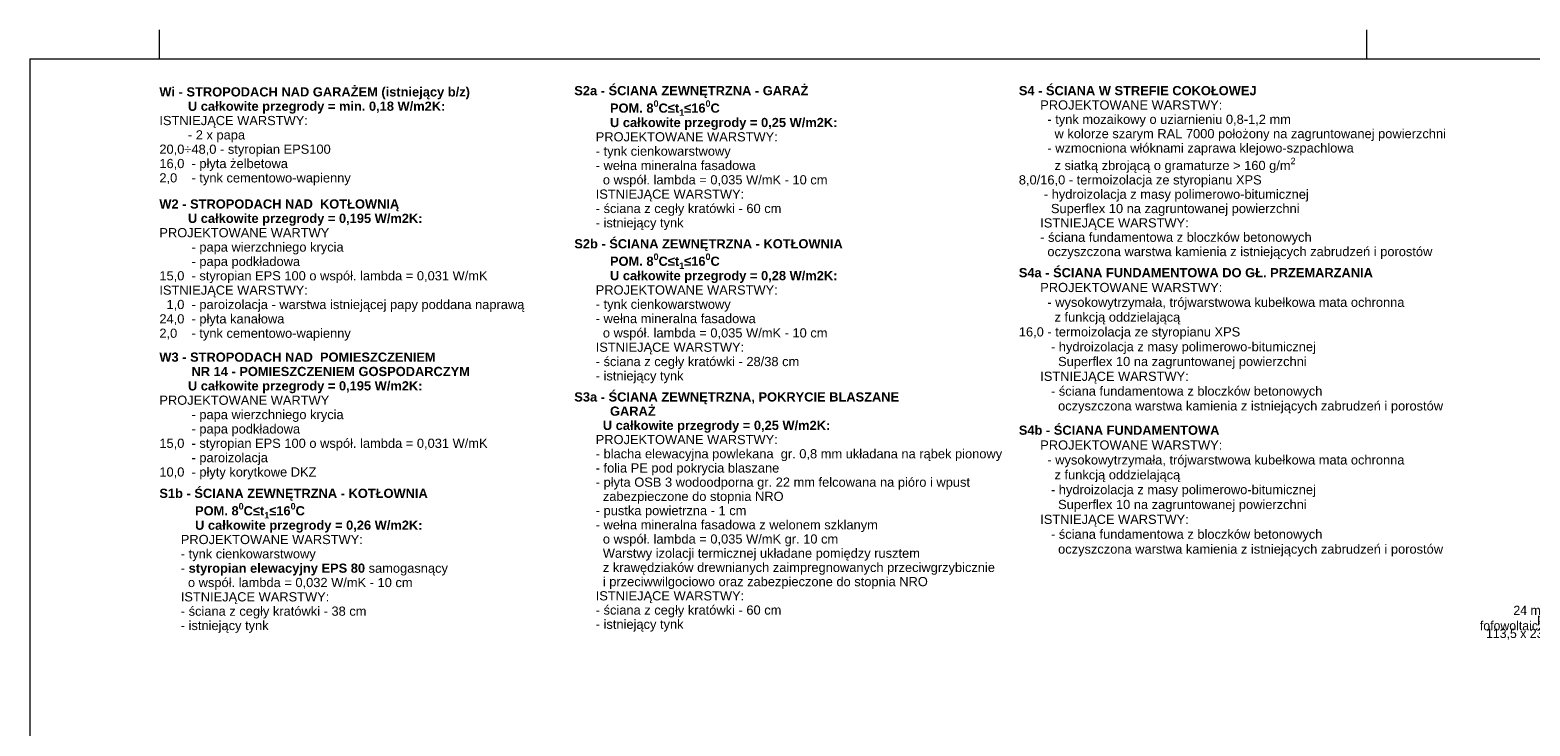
# Model space of a CAD drawing. Extents: x -547885 to -186295, y -25370 to 156194.
# Tile 17 of 256: x -547885 to -521797, y -6028 to 6080. Entities that reach past the tile are written whole.
import ezdxf

# ---------------------------------------------------------------- set-up
doc = ezdxf.new("R2010")
doc.units = 0
doc.header["$MEASUREMENT"] = 0
for name, color, linetype, lineweight in [('Arch opisy_Nr_Pióra__21', 7, 'Continuous', 9), ('Arch opisy_Nr_Pióra__5', 7, 'Continuous', 13), ('Arch opisy_Nr_Pióra__6', 7, 'Continuous', 13), ('ARCH TABELA_Nr_Pióra__21', 7, 'Continuous', 9)]:
    doc.layers.add(name, color=color, linetype=linetype, lineweight=lineweight)
doc.styles.add('GENERATED_STYLE_10', font='arial.ttf')
doc.styles.add('GENERATED_STYLE_5', font='txt')
doc.dimstyles.new('GENERATED_STYLE__13', dxfattribs={"dimtxt": 0.18, "dimasz": 109.44, "dimexe": 0.18, "dimexo": 0.0625, "dimgap": 0.09, "dimtad": 0, "dimtih": 1, "dimtoh": 1, "dimdec": 4, "dimzin": 0, "dimdsep": 46, "dimcen": 0.09, "dimadec": 0, "dimazin": 0, "dimtfac": 1, "dimtdec": 4, "dimtmove": 0, "dimatfit": 3, "dimldrblk": 'ARROWHEAD_11', "dimfxl": 0, "dimtolj": 1, "dimtzin": 0, "dimarcsym": 0})

# ---------------------------------------------------------------- blocks, each defined once
blk = doc.blocks.new('ARROWHEAD_11')
at = {"color": 0, "linetype": 'Continuous', "lineweight": 0}
blk.add_line((0, 0), (-1, 0), dxfattribs=at)
at = {"color": 0, "linetype": 'Continuous', "lineweight": 0, "const_width": 0.25, "flags": 128}
blk.add_lwpolyline([(-0.125, 0, 1), (0.125, 0, 1)], format="xyb", close=True, dxfattribs=at)

msp = doc.modelspace()

# ---------------------------------------------------------------- linework, layer by layer
at = {"layer": 'ARCH TABELA_Nr_Pióra__21', "linetype": 'Continuous'}
for p, q in [((-545634.9, 5580.4), (-545634.9, 6080.4)), ((-545634.9, 5580.4), (-545634.9, 6080.4)), ((-524634.9, 5580.4), (-524634.9, 6080.4)), ((-524634.9, 5580.4), (-524634.9, 6080.4)), ((-547884.9, 5580.4), (-547884.9, -22869.6)), ((-547884.9, 5580.4), (-507134.9, 5580.4))]:
    msp.add_line(p, q, dxfattribs=at)

# ---------------------------------------------------------------- texts
at = {"layer": 'Arch opisy_Nr_Pióra__21', "linetype": 'Continuous', "insert": (-521098.7, -4230.6), "char_height": 160, "width": 1996.729, "attachment_point": 6, "line_spacing_factor": 0.503143, "style": 'GENERATED_STYLE_5'}
msp.add_mtext('{24 moduły\\Ppaneli fofowoltaicznych\\P113,5 x 238 cm}', dxfattribs=at)
at = {"layer": 'Arch opisy_Nr_Pióra__5', "linetype": 'Continuous', "char_height": 160, "attachment_point": 1, "style": 'GENERATED_STYLE_10'}
for s, insert, width, line_spacing_factor in [('\\A1;{\\fArial|b1|i0|c0|p38;S2a - ŚCIANA ZEWNĘTRZNA - GARAŻ\\P          POM. 8\\A1{\\H0.7x;\\S0^  ;}C≤t\\A1{\\H0.7x;\\S ^ 1;}≤16\\A1{\\H0.7x;\\S0^  ;}C\\P          U całkowite przegrody = 0,25 W/m2K:\\P\\fArial|b0|i0|c0|p38;      PROJEKTOWANE WARSTWY:\\P      - tynk cienkowarstwowy\\P      - wełna mineralna fasadowa \\P        o współ. lambda = 0,035 W/mK - 10 cm  \\P      ISTNIEJĄCE WARSTWY:\\P      - ściana z cegły kratówki - 60 cm\\P      - istniejący tynk}', (-538418.5, 5105.6), 7654.62, 0.934632), ('\\A1;{\\fArial|b1|i0|c0|p38;S4 - ŚCIANA W STREFIE COKOŁOWEJ\\P\\fArial|b0|i0|c0|p38;      PROJEKTOWANE WARSTWY:\\P        - tynk mozaikowy o uziarnieniu 0,8-1,2 mm\\P          w kolorze szarym RAL 7000 położony na zagruntowanej powierzchni\\P        - wzmocniona włóknami zaprawa klejowo-szpachlowa\\P          z siatką zbrojącą o gramaturze > 160 g/m\\A1{\\H0.7x;\\S2^  ;} \\P8,0/16,0 - termoizolacja ze styropianu XPS\\P       - hydroizolacja z masy polimerowo-bitumicznej \\P         Superflex 10 na zagruntowanej powierzchni\\P      ISTNIEJĄCE WARSTWY:\\P      - ściana fundamentowa z bloczków betonowych\\P        oczyszczona warstwa kamienia z istniejących zabrudzeń i porostów}', (-530687.3, 5105.6), 9728.552, 0.935357), ('\\A1;{\\fArial|b1|i0|c0|p38;S2b - ŚCIANA ZEWNĘTRZNA - KOTŁOWNIA\\P          POM. 8\\A1{\\H0.7x;\\S0^  ;}C≤t\\A1{\\H0.7x;\\S ^ 1;}≤16\\A1{\\H0.7x;\\S0^  ;}C\\P          U całkowite przegrody = 0,28 W/m2K:\\P\\fArial|b0|i0|c0|p38;      PROJEKTOWANE WARSTWY:\\P      - tynk cienkowarstwowy\\P      - wełna mineralna fasadowa \\P        o współ. lambda = 0,035 W/mK - 10 cm  \\P      ISTNIEJĄCE WARSTWY:\\P      - ściana z cegły kratówki - 28/38 cm\\P      - istniejący tynk}', (-538418.5, 2441.3), 7654.62, 0.933953), ('\\A1;{\\fArial|b1|i0|c0|p38;S4a - ŚCIANA FUNDAMENTOWA DO GŁ. PRZEMARZANIA\\P\\fArial|b0|i0|c0|p38;      PROJEKTOWANE WARSTWY:\\P        - wysokowytrzymała, trójwarstwowa kubełkowa mata ochronna \\P          z funkcją oddzielającą\\P16,0 - termoizolacja ze styropianu XPS\\P         - hydroizolacja z masy polimerowo-bitumicznej \\P           Superflex 10 na zagruntowanej powierzchni\\P      ISTNIEJĄCE WARSTWY:\\P         - ściana fundamentowa z bloczków betonowych\\P           oczyszczona warstwa kamienia z istniejących zabrudzeń i porostów}', (-530687.3, 1938.5), 9728.552, 0.965276), ('\\A1;{\\fArial|b1|i0|c0|p38;S3a - ŚCIANA ZEWNĘTRZNA, POKRYCIE BLASZANE\\P          GARAŻ\\P        U całkowite przegrody = 0,25 W/m2K:\\P\\fArial|b0|i0|c0|p38;      PROJEKTOWANE WARSTWY:\\P      - blacha elewacyjna powlekana  gr. 0,8 mm układana na rąbek pionowy\\P      - folia PE pod pokrycia blaszane\\P      - płyta OSB 3 wodoodporna gr. 22 mm felcowana na pióro i wpust\\P        zabezpieczone do stopnia NRO\\P      - pustka powietrzna - 1 cm\\P      - wełna mineralna fasadowa z welonem szklanym\\P        o współ. lambda = 0,035 W/mK gr. 10 cm \\P        Warstwy izolacji termicznej układane pomiędzy rusztem\\P        z krawędziaków drewnianych zaimpregnowanych przeciwgrzybicznie\\P        i przeciwwilgociowo oraz zabezpieczone do stopnia NRO \\P      ISTNIEJĄCE WARSTWY:\\P      - ściana z cegły kratówki - 60 cm\\P      - istniejący tynk}', (-538418.5, -223), 7654.62, 0.926561), ('\\A1;{\\fArial|b1|i0|c0|p38;S4b - ŚCIANA FUNDAMENTOWA\\P\\fArial|b0|i0|c0|p38;      PROJEKTOWANE WARSTWY:\\P        - wysokowytrzymała, trójwarstwowa kubełkowa mata ochronna \\P          z funkcją oddzielającą\\P         - hydroizolacja z masy polimerowo-bitumicznej \\P           Superflex 10 na zagruntowanej powierzchni\\P      ISTNIEJĄCE WARSTWY:\\P         - ściana fundamentowa z bloczków betonowych\\P           oczyszczona warstwa kamienia z istniejących zabrudzeń i porostów}', (-530687.3, -801.3), 9728.552, 0.969273), ('\\A1;{\\fArial|b1|i0|c0|p38;S1b - ŚCIANA ZEWNĘTRZNA - KOTŁOWNIA\\P          POM. 8\\A1{\\H0.7x;\\S0^  ;}C≤t\\A1{\\H0.7x;\\S ^ 1;}≤16\\A1{\\H0.7x;\\S0^  ;}C\\P          U całkowite przegrody = 0,26 W/m2K:\\P\\fArial|b0|i0|c0|p38;      PROJEKTOWANE WARSTWY:\\P      - tynk cienkowarstwowy\\P      - \\fArial|b1|i0|c0|p38;styropian elewacyjny EPS 80\\fArial|b0|i0|c0|p38; samogasnący \\P        o współ. lambda = 0,032 W/mK - 10 cm  \\P      ISTNIEJĄCE WARSTWY:\\P      - ściana z cegły kratówki - 38 cm\\P      - istniejący tynk}', (-545634.9, -1899.8), 7654.62, 0.934694)]:
    msp.add_mtext(s, dxfattribs=dict(at, insert=insert, width=width, line_spacing_factor=line_spacing_factor))
at = {"layer": 'Arch opisy_Nr_Pióra__6', "linetype": 'Continuous', "char_height": 160, "width": 9728.552, "attachment_point": 1, "style": 'GENERATED_STYLE_10'}
for s, insert, line_spacing_factor in [('\\A1;{\\fArial|b1|i0|c0|p38;Wi - STROPODACH NAD GARAŻEM (istniejący b/z)\\P        U całkowite przegrody = min. 0,18 W/m2K:\\P\\fArial|b0|i0|c0|p38;ISTNIEJĄCE WARSTWY:\\P        - 2 x papa\\P20,0÷48,0 - styropian EPS100\\P16,0  - płyta żelbetowa\\P2,0    - tynk cementowo-wapienny}', (-545634.9, 5083.8), 0.934545), ('\\A1;{\\fArial|b1|i0|c0|p38;W2 - STROPODACH NAD  KOTŁOWNIĄ\\P        U całkowite przegrody = 0,195 W/m2K:\\P\\fArial|b0|i0|c0|p38;PROJEKTOWANE WARTWY\\P         - papa wierzchniego krycia\\P         - papa podkładowa\\P15,0  - styropian EPS 100 o współ. lambda = 0,031 W/mK\\PISTNIEJĄCE WARSTWY:\\P  1,0  - paroizolacja - warstwa istniejącej papy poddana naprawą\\P24,0  - płyta kanałowa\\P2,0    - tynk cementowo-wapienny}', (-545634.9, 3133.8), 0.936613), ('\\A1;{\\fArial|b1|i0|c0|p38;W3 - STROPODACH NAD  POMIESZCZENIEM \\P         NR 14 - POMIESZCZENIEM GOSPODARCZYM\\P        U całkowite przegrody = 0,195 W/m2K:\\P\\fArial|b0|i0|c0|p38;PROJEKTOWANE WARTWY\\P         - papa wierzchniego krycia\\P         - papa podkładowa\\P15,0  - styropian EPS 100 o współ. lambda = 0,031 W/mK\\P         - paroizolacja\\P10,0  - płyty korytkowe DKZ}', (-545634.9, 469.5), 0.936466)]:
    msp.add_mtext(s, dxfattribs=dict(at, insert=insert, line_spacing_factor=line_spacing_factor))

# ---------------------------------------------------------------- leaders
at = {"layer": 'Arch opisy_Nr_Pióra__21', "linetype": 'Continuous', "annotation_type": 0, "has_hookline": 1, "hookline_direction": 1, "text_width": 1912.4}
msp.add_leader([(-518564.6, -4215.9), (-520950.3, -4215.9)], dimstyle='GENERATED_STYLE__13', dxfattribs=at)

doc.saveas('drawing.dxf')
